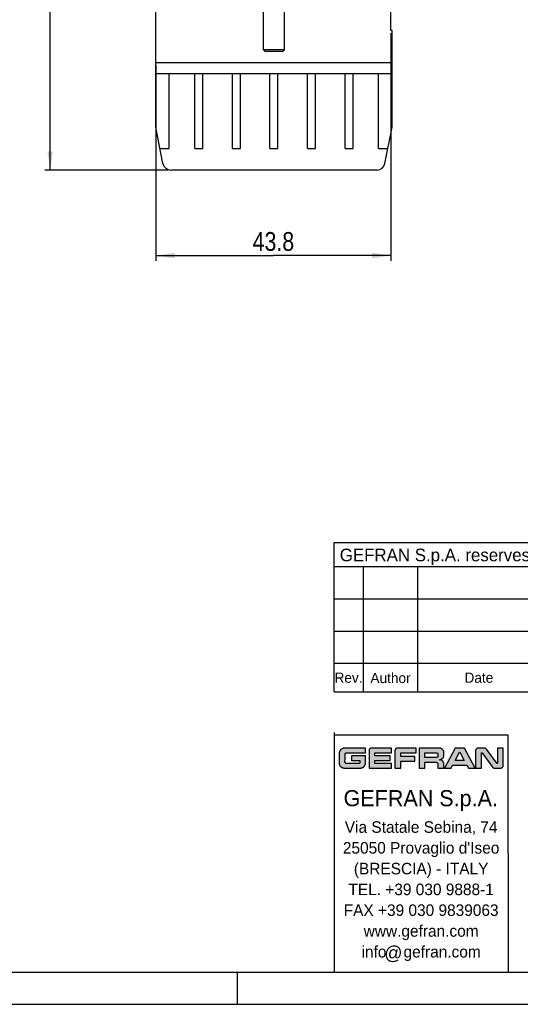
# Model space of a CAD drawing. Header units: millimetres. Extents: x 0 to 420, y 0 to 297.
# Tile 3 of 9: x 169 to 263, y 0 to 183. Entities that reach past the tile are written whole.
import ezdxf

# ---------------------------------------------------------------- set-up
doc = ezdxf.new("R2010")
doc.units = ezdxf.units.MM
doc.header["$LTSCALE"] = 23.1
doc.layers.get('0').update_dxf_attribs({"linetype": 'CONTINUOUS'})
doc.styles.get("Standard").update_dxf_attribs({"font": 'txt', "width": 0.85})
doc.styles.add('TEXTSTYLE_2', font='trium.ttf')
doc.styles.add('TEXTSTYLE_3', font='trium.ttf')
doc.styles.add('TEXTSTYLE_4', font='triumb.ttf')
doc.dimstyles.new('DIMSTYLE_1', dxfattribs={"dimtxt": 3.5, "dimasz": 3.5, "dimexe": 1, "dimexo": 0.5, "dimgap": 0.875, "dimtad": 1, "dimdec": 4, "dimdsep": 46, "dimtxsty": 'STANDARD', "dimblk": '_FILLED', "dimblk1": '_FILLED', "dimblk2": '_FILLED', "dimcen": 0.09, "dimadec": 4, "dimazin": 2, "dimtp": 0.15, "dimtm": 0.15, "dimtfac": 1, "dimtdec": 4, "dimtofl": 0, "dimtmove": 0, "dimatfit": 3, "dimldrblk": '_FILLED', "dimfxl": 1, "dimtolj": 1, "dimarcsym": 0})

# ---------------------------------------------------------------- blocks, each defined once
blk = doc.blocks.new('_FILLED')
at = {"color": 0, "linetype": 'BYBLOCK'}
blk.add_solid([(0, 0), (-1, 0.143), (-1, -0.143)], dxfattribs=at)
blk = doc.blocks.new('*D5')
at = {"color": 2, "linetype": 'CONTINUOUS'}
for p, q in [((238.61, 180.88), (238.61, 138.45)), ((194.81, 174.88), (194.81, 138.45)), ((194.81, 139.45), (216.71, 139.45)), ((238.61, 139.45), (216.71, 139.45))]:
    blk.add_line(p, q, dxfattribs=at)
at = {"color": 2, "linetype": 'CONTINUOUS', "xscale": 3.5, "yscale": 3.5, "zscale": 3.5, "rotation": 180}
blk.add_blockref('_FILLED', (194.81, 139.45), dxfattribs=at)
at = {"color": 2, "linetype": 'CONTINUOUS', "xscale": 3.5, "yscale": 3.5, "zscale": 3.5}
blk.add_blockref('_FILLED', (238.61, 139.45), dxfattribs=at)
at = {"color": 2, "linetype": 'CONTINUOUS', "insert": (216.71, 143.83), "char_height": 3.5, "width": 15, "attachment_point": 2, "line_spacing_factor": 0.9}
blk.add_mtext('43.8', dxfattribs=at)
blk = doc.blocks.new('*D6')
at = {"color": 2, "linetype": 'CONTINUOUS'}
for p, q in [((193.31, 269.88), (174.11, 269.88)), ((175.11, 269.88), (175.11, 212.63)), ((175.11, 155.38), (175.11, 212.63)), ((197.1, 155.38), (174.11, 155.38))]:
    blk.add_line(p, q, dxfattribs=at)
at = {"color": 2, "linetype": 'CONTINUOUS', "xscale": 3.5, "yscale": 3.5, "zscale": 3.5}
for p, rotation in [((175.11, 269.88), 90), ((175.11, 155.38), 270)]:
    blk.add_blockref('_FILLED', p, dxfattribs=dict(at, rotation=rotation))
at = {"color": 2, "linetype": 'CONTINUOUS', "insert": (170.73, 212.63), "char_height": 3.5, "width": 16.875, "attachment_point": 2, "rotation": 90, "line_spacing_factor": 0.9}
blk.add_mtext('114.5', dxfattribs=at)

msp = doc.modelspace()

# ---------------------------------------------------------------- hatches: boundary and pattern name
at = {"linetype": 'CONTINUOUS'}
h = msp.add_hatch(color=2, dxfattribs=at)
h.paths.add_polyline_path([(251.41414, 46.96884), (251.42409, 46.96974), (251.43403, 46.96884), (251.4435, 46.96618), (251.45233, 46.96182), (251.46031, 46.95586), (251.46717, 46.94844), (251.47251, 46.94007), (252.28279, 45.41608), (250.56506, 45.41608), (251.37559, 46.94007), (251.38109, 46.94864), (251.3878, 46.95585), (251.3958, 46.96181), (251.40466, 46.96618)])
h.paths.add_polyline_path([(247.87684, 45.59431), (247.93551, 45.61496), (247.99254, 45.64001), (248.04763, 45.66935), (248.10048, 45.70284), (248.15077, 45.74029), (248.19818, 45.78148), (248.2359, 45.81916), (248.27715, 45.86654), (248.31465, 45.91679), (248.34819, 45.9696), (248.37758, 46.02466), (248.4027, 46.08167), (248.42341, 46.14032), (248.43963, 46.20036), (248.4513, 46.26153), (248.45836, 46.32362), (248.46076, 46.38644), (248.46076, 46.88536), (248.45842, 46.94832), (248.45143, 47.01055), (248.43982, 47.07184), (248.42366, 47.13199), (248.40302, 47.19074), (248.37798, 47.24782), (248.34867, 47.30294), (248.31522, 47.3558), (248.27782, 47.40608), (248.23668, 47.45347), (248.19893, 47.49128), (248.15164, 47.53246), (248.10148, 47.56988), (248.04876, 47.60334), (247.9938, 47.63266), (247.9369, 47.6577), (247.87833, 47.67833), (247.81837, 47.69449), (247.75725, 47.70609), (247.6952, 47.71308), (247.63239, 47.71542), (243.85547, 47.71542), (243.85547, 43.99252), (244.95118, 43.99252), (244.95118, 45.09056), (246.93352, 45.09056), (246.97887, 45.08823), (247.02339, 45.08128), (247.0668, 45.06979), (247.10877, 45.05384), (247.14892, 45.03356), (247.18687, 45.00915), (247.22216, 44.98084), (247.25439, 44.94894), (247.25682, 44.94624), (247.28519, 44.91101), (247.30965, 44.87314), (247.32995, 44.83307), (247.34593, 44.79122), (247.35743, 44.74796), (247.36439, 44.70362), (247.36672, 44.65849), (247.36672, 43.99252), (248.46241, 43.99252), (248.46241, 44.72462), (248.46007, 44.78731), (248.45307, 44.84934), (248.44145, 44.91051), (248.42527, 44.9706), (248.40459, 45.02936), (248.37949, 45.08651), (248.35009, 45.14176), (248.31652, 45.19479), (248.27899, 45.24528), (248.23769, 45.29291), (248.19817, 45.33246), (248.15059, 45.37378), (248.10016, 45.41133), (248.0472, 45.44489), (247.99204, 45.4743), (247.93498, 45.4994), (247.87631, 45.52007), (247.81631, 45.53625), (247.75523, 45.54787), (247.69328, 45.55486), (247.63066, 45.55721), (247.69349, 45.55955), (247.75559, 45.56654), (247.81678, 45.57815)])
h.paths.add_polyline_path([(229.68341, 47.67561), (229.61808, 47.65367), (229.55417, 47.62704), (229.49192, 47.59579), (229.43163, 47.56003), (229.3736, 47.51988), (229.31814, 47.47553), (229.26558, 47.42719), (229.21624, 47.3751), (229.19404, 47.34914), (229.15003, 47.29211), (229.11005, 47.2322), (229.07429, 47.16979), (229.04297, 47.10522), (229.01621, 47.03885), (228.99413, 46.971), (228.97682, 46.90199), (228.96433, 46.83211), (228.9567, 46.76162), (228.95395, 46.69074), (228.95395, 44.96823), (228.95655, 44.89789), (228.964, 44.82866), (228.97622, 44.76069), (228.99317, 44.69413), (229.01476, 44.62916), (229.04092, 44.56598), (229.07155, 44.50481), (229.10656, 44.44588), (229.1458, 44.38945), (229.18914, 44.33577), (229.23637, 44.2851), (229.28729, 44.23771), (229.34168, 44.19386), (229.35597, 44.18334), (229.41427, 44.14428), (229.47534, 44.10931), (229.53889, 44.0786), (229.60463, 44.05232), (229.67226, 44.03057), (229.74151, 44.01348), (229.81213, 44.00112), (229.88386, 43.99356), (229.95649, 43.99086), (232.88251, 43.99086), (232.95313, 43.99346), (233.02301, 44.00092), (233.09195, 44.0132), (233.15976, 44.03024), (233.22619, 44.052), (233.29099, 44.07838), (233.3539, 44.1093), (233.4146, 44.14461), (233.47282, 44.18416), (233.52823, 44.22776), (233.58054, 44.2752), (233.60129, 44.29598), (233.64866, 44.34835), (233.69218, 44.40383), (233.73165, 44.46209), (233.76688, 44.52285), (233.7977, 44.58579), (233.82399, 44.65063), (233.84565, 44.71709), (233.86261, 44.78492), (233.87479, 44.85388), (233.88216, 44.92377), (233.88466, 44.9944), (233.88452, 44.99683), (233.88399, 45.10194), (233.88415, 45.8617), (233.88466, 46.28767), (231.25767, 46.28767), (231.25767, 45.41608), (232.78895, 45.41608), (232.78895, 45.00685), (232.78655, 44.98079), (232.77943, 44.95579), (232.76776, 44.93244), (232.75186, 44.91149), (232.74318, 44.90281), (232.72223, 44.88691), (232.69888, 44.87524), (232.67388, 44.86812), (232.64782, 44.86572), (230.33245, 44.86524), (230.29525, 44.86766), (230.25883, 44.87488), (230.22365, 44.8868), (230.19022, 44.90328), (230.15912, 44.92406), (230.13099, 44.94874), (230.10646, 44.97677), (230.08601, 45.00752), (230.06993, 45.04043), (230.05845, 45.07498), (230.05166, 45.11072), (230.04968, 45.14731), (230.04978, 45.6271), (230.05069, 46.44582), (230.05135, 46.55611), (230.05148, 46.55854), (230.05391, 46.59587), (230.06112, 46.63227), (230.07301, 46.66735), (230.08943, 46.70061), (230.11014, 46.73152), (230.13289, 46.75759), (230.16073, 46.7823), (230.19143, 46.80303), (230.22444, 46.81945), (230.25923, 46.83133), (230.29536, 46.83854), (230.33245, 46.84096), (233.88466, 46.84136), (233.88466, 47.71542), (229.95466, 47.71542), (229.88572, 47.71273), (229.81742, 47.70517), (229.74993, 47.69279)])
h.paths.add_polyline_path([(234.84325, 47.69581), (234.80244, 47.68073), (234.76326, 47.66154), (234.7261, 47.63842), (234.69136, 47.61156), (234.6746, 47.59643), (234.64429, 47.56451), (234.61743, 47.52979), (234.5943, 47.49265), (234.57512, 47.4535), (234.56004, 47.41272), (234.54918, 47.37064), (234.54262, 47.32756), (234.54043, 47.28375), (234.54043, 43.99164), (238.69917, 43.99164), (238.69917, 44.86323), (235.63614, 44.86323), (235.63614, 45.41608), (238.48746, 45.41608), (238.48746, 46.29265), (235.63614, 46.29265), (235.63614, 46.84301), (238.70249, 46.84301), (238.70249, 47.71542), (234.9723, 47.71542), (234.92846, 47.71322), (234.88536, 47.70667)])
h.paths.add_polyline_path([(259.17718, 44.014), (259.22418, 44.03116), (259.26934, 44.05299), (259.31222, 44.07932), (259.35238, 44.10991), (259.38937, 44.14445), (259.41264, 44.17017), (259.44323, 44.21033), (259.46956, 44.25321), (259.4914, 44.29836), (259.50856, 44.34537), (259.52091, 44.39384), (259.52838, 44.44344), (259.53088, 44.49387), (259.53088, 47.71542), (258.43516, 47.71542), (258.43516, 44.92175), (258.43274, 44.90553), (258.42564, 44.89075), (258.41431, 44.87854), (258.41101, 44.87611), (258.39623, 44.86901), (258.38002, 44.86659), (258.36386, 44.86901), (258.35915, 44.87072), (258.34589, 44.87891), (258.33662, 44.89013), (256.39878, 47.52841), (256.37019, 47.56545), (256.3391, 47.59796), (256.30332, 47.62821), (256.26462, 47.65433), (256.22347, 47.67605), (256.18035, 47.69315), (256.13568, 47.70548), (256.08982, 47.71292), (256.04309, 47.71542), (254.88577, 47.71538), (254.83531, 47.71288), (254.78569, 47.70542), (254.7372, 47.69306), (254.69018, 47.6759), (254.64502, 47.65407), (254.60213, 47.62775), (254.56196, 47.59716), (254.53626, 47.57393), (254.50172, 47.53694), (254.47114, 47.4968), (254.44481, 47.45394), (254.42297, 47.40881), (254.40582, 47.36182), (254.39346, 47.31337), (254.386, 47.26378), (254.3835, 47.21335), (254.3835, 43.99168), (255.47921, 43.99168), (255.47921, 46.78535), (255.48163, 46.80157), (255.48873, 46.81635), (255.49115, 46.81964), (255.50335, 46.83097), (255.51813, 46.83808), (255.53435, 46.8405), (255.55023, 46.83809), (255.56498, 46.83099), (255.5774, 46.81958), (255.57848, 46.81821), (257.50897, 44.19082), (257.53627, 44.15288), (257.54332, 44.14434), (257.5755, 44.11033), (257.61109, 44.08006), (257.64965, 44.05387), (257.69075, 44.03203), (257.73396, 44.01476), (257.77891, 44.0022), (257.82526, 43.99447), (257.87272, 43.99168), (259.02866, 43.99168), (259.0791, 43.99418), (259.12871, 44.00164)])
h.paths.add_polyline_path([(239.67042, 47.69637), (239.63014, 47.68172), (239.59143, 47.66308), (239.55465, 47.6406), (239.52019, 47.61447), (239.49636, 47.59292), (239.46685, 47.56115), (239.44073, 47.52669), (239.41825, 47.48992), (239.3996, 47.45122), (239.38496, 47.41094), (239.37441, 47.36942), (239.36804, 47.32694), (239.3659, 47.28375), (239.3659, 43.99168), (240.46161, 43.99168), (240.46161, 45.25423), (243.09049, 45.25423), (243.09049, 46.12581), (240.46161, 46.12581), (240.46161, 46.83885), (243.30752, 46.83885), (243.30752, 47.71542), (239.79763, 47.71542), (239.75443, 47.71329), (239.71195, 47.70692)])
h.paths.add_polyline_path([(247.12398, 45.96956), (247.10025, 45.96654), (247.07619, 45.96553), (244.95118, 45.96553), (244.95118, 46.84048), (247.07623, 46.84048), (247.10029, 46.83947), (247.12403, 46.83645), (247.14734, 46.83144), (247.17013, 46.82448), (247.19226, 46.8156), (247.2136, 46.80484), (247.23401, 46.79228), (247.25333, 46.778), (247.2714, 46.76209), (247.28002, 46.75347), (247.29593, 46.73539), (247.31021, 46.71606), (247.32277, 46.69565), (247.33353, 46.6743), (247.34241, 46.65215), (247.34937, 46.62936), (247.35438, 46.60603), (247.35739, 46.58229), (247.35841, 46.55822), (247.35841, 46.24863), (247.35739, 46.22444), (247.35438, 46.20059), (247.34938, 46.17718), (247.34242, 46.15431), (247.33355, 46.13211), (247.32281, 46.11071), (247.31027, 46.09026), (247.29601, 46.0709), (247.28014, 46.0528), (247.27128, 46.04392), (247.25321, 46.02801), (247.23391, 46.01372), (247.21351, 46.00116), (247.19218, 45.99041), (247.17006, 45.98153), (247.14729, 45.97456)])
h.paths.add_polyline_path([(249.80149, 43.99086), (250.10605, 44.54784), (252.74181, 44.54784), (253.04634, 43.99086), (254.27561, 43.99086), (252.30118, 47.71542), (250.54667, 47.71542), (248.56055, 43.99086)])

# ---------------------------------------------------------------- linework, layer by layer
at = {"color": 7, "linetype": 'CONTINUOUS'}
for p, q in [((194.81135, 163.38449), (194.81135, 260.38449)), ((238.61135, 181.38449), (238.61135, 225.38449)), ((214.86135, 177.78449), (214.86135, 202.08449)), ((218.76135, 177.78449), (218.76135, 202.08449)), ((238.81135, 181.38449), (238.61135, 181.38449)), ((238.81135, 163.38449), (238.81135, 181.38449)), ((218.76135, 177.78449), (214.86135, 177.78449)), ((215.16139, 177.48453), (214.8614, 177.78454)), ((218.46135, 177.48449), (215.16135, 177.48449)), ((218.46131, 177.48453), (218.76131, 177.78454)), ((194.81135, 175.38449), (238.81135, 175.38449)), ((194.81135, 173.38449), (238.81135, 173.38449)), ((197.31135, 159.38449), (197.31135, 173.38449)), ((202.06135, 159.38449), (202.06135, 173.38449)), ((203.56135, 159.38449), (203.56135, 173.38449)), ((209.06135, 159.38449), (209.06135, 173.38449)), ((210.56135, 159.38449), (210.56135, 173.38449)), ((216.06135, 159.38449), (216.06135, 173.38449)), ((217.56135, 159.38449), (217.56135, 173.38449)), ((223.06135, 159.38449), (223.06135, 173.38449)), ((224.56135, 159.38449), (224.56135, 173.38449)), ((230.06135, 159.38449), (230.06135, 173.38449)), ((231.56135, 159.38449), (231.56135, 173.38449)), ((236.31135, 159.38449), (236.31135, 173.38449)), ((196.13046, 156.59828), (194.81135, 163.38449)), ((237.49225, 156.59828), (238.81135, 163.38449)), ((195.58888, 159.38449), (197.31135, 159.38449)), ((202.06135, 159.38449), (203.56135, 159.38449)), ((209.06135, 159.38449), (210.56135, 159.38449)), ((216.06135, 159.38449), (217.56135, 159.38449)), ((223.06135, 159.38449), (224.56135, 159.38449)), ((230.06135, 159.38449), (231.56135, 159.38449)), ((236.31135, 159.38449), (238.03383, 159.38449)), ((236.01981, 155.38449), (197.6029, 155.38449)), ((228.00618, 58.19553), (414.00002, 58.19112)), ((228.00392, 50.19804), (260.3902, 50.19804)), ((228.00946, 50.6532), (228.00946, 6.0409)), ((260.3902, 50.19804), (260.42219, 6.07658)), ((18, 6), (414, 6)), ((210, 0), (210, 6))]:
    msp.add_line(p, q, dxfattribs=at)
at = {"color": 2, "linetype": 'CONTINUOUS'}
for p, q in [((228.00618, 86.01578), (414.00618, 86.01578)), ((228.00618, 58.19553), (228.00618, 86.01578)), ((228.00618, 81.52126), (414.00618, 81.52126)), ((233.52784, 58.19553), (233.52784, 81.52126)), ((243.6512, 58.19553), (243.6512, 81.52126)), ((228.00618, 75.51664), (321.00618, 75.51664)), ((228.00618, 69.51202), (321.00618, 69.51202)), ((228.00618, 63.5074), (321.00618, 63.5074)), ((229.74993, 47.69279), (229.68341, 47.67561)), ((229.81742, 47.70517), (229.74993, 47.69279)), ((229.88572, 47.71273), (229.81742, 47.70517)), ((229.95466, 47.71542), (229.88572, 47.71273)), ((233.88466, 47.71542), (229.95466, 47.71542)), ((233.88466, 46.84136), (233.88466, 47.71542)), ((234.80244, 47.68073), (234.76326, 47.66154)), ((234.84325, 47.69581), (234.80244, 47.68073)), ((234.88536, 47.70667), (234.84325, 47.69581)), ((234.92846, 47.71322), (234.88536, 47.70667)), ((234.9723, 47.71542), (234.92846, 47.71322)), ((238.70249, 47.71542), (234.9723, 47.71542)), ((238.70249, 46.84301), (238.70249, 47.71542)), ((239.63014, 47.68172), (239.59143, 47.66308)), ((239.67042, 47.69637), (239.63014, 47.68172)), ((239.71195, 47.70692), (239.67042, 47.69637)), ((239.75443, 47.71329), (239.71195, 47.70692)), ((239.79763, 47.71542), (239.75443, 47.71329)), ((243.30752, 47.71542), (239.79763, 47.71542)), ((243.30752, 46.83885), (243.30752, 47.71542)), ((247.63239, 47.71542), (243.85547, 47.71542)), ((243.85547, 47.71542), (243.85547, 43.99252)), ((247.6952, 47.71308), (247.63239, 47.71542)), ((247.75725, 47.70609), (247.6952, 47.71308)), ((247.81837, 47.69449), (247.75725, 47.70609)), ((247.87833, 47.67833), (247.81837, 47.69449)), ((250.54667, 47.71542), (248.56055, 43.99086)), ((252.30118, 47.71542), (250.54667, 47.71542)), ((254.27561, 43.99086), (252.30118, 47.71542)), ((254.7372, 47.69306), (254.69018, 47.6759)), ((254.78569, 47.70542), (254.7372, 47.69306)), ((254.83531, 47.71288), (254.78569, 47.70542)), ((254.88577, 47.71538), (254.83531, 47.71288)), ((256.04309, 47.71542), (254.88577, 47.71538)), ((256.08982, 47.71292), (256.04309, 47.71542)), ((256.13568, 47.70548), (256.08982, 47.71292)), ((256.18035, 47.69315), (256.13568, 47.70548)), ((256.22347, 47.67605), (256.18035, 47.69315)), ((259.53088, 47.71542), (258.43516, 47.71542)), ((258.43516, 47.71542), (258.43516, 44.92175)), ((259.53088, 44.49387), (259.53088, 47.71542)), ((228.9567, 46.76162), (228.95395, 46.69074)), ((228.95395, 46.69074), (228.95395, 44.96823)), ((228.96433, 46.83211), (228.9567, 46.76162)), ((228.97682, 46.90199), (228.96433, 46.83211)), ((228.99413, 46.971), (228.97682, 46.90199)), ((229.01621, 47.03885), (228.99413, 46.971)), ((229.04297, 47.10522), (229.01621, 47.03885)), ((229.07429, 47.16979), (229.04297, 47.10522)), ((229.11005, 47.2322), (229.07429, 47.16979)), ((229.15003, 47.29211), (229.11005, 47.2322)), ((229.19404, 47.34914), (229.15003, 47.29211)), ((229.21624, 47.3751), (229.19404, 47.34914)), ((229.26558, 47.42719), (229.21624, 47.3751)), ((229.31814, 47.47553), (229.26558, 47.42719)), ((229.3736, 47.51988), (229.31814, 47.47553)), ((229.43163, 47.56003), (229.3736, 47.51988)), ((229.49192, 47.59579), (229.43163, 47.56003)), ((229.55417, 47.62704), (229.49192, 47.59579)), ((229.61808, 47.65367), (229.55417, 47.62704)), ((229.68341, 47.67561), (229.61808, 47.65367)), ((230.04978, 45.6271), (230.05069, 46.44582)), ((230.05069, 46.44582), (230.05135, 46.55611)), ((230.05135, 46.55611), (230.05148, 46.55854)), ((230.05148, 46.55854), (230.05391, 46.59587)), ((230.05391, 46.59587), (230.06112, 46.63227)), ((230.06112, 46.63227), (230.07301, 46.66735)), ((230.07301, 46.66735), (230.08943, 46.70061)), ((230.08943, 46.70061), (230.11014, 46.73152)), ((230.11014, 46.73152), (230.13289, 46.75759)), ((230.13289, 46.75759), (230.16073, 46.7823)), ((230.16073, 46.7823), (230.19143, 46.80303)), ((230.19143, 46.80303), (230.22444, 46.81945)), ((230.22444, 46.81945), (230.25923, 46.83133)), ((230.25923, 46.83133), (230.29536, 46.83854)), ((230.29536, 46.83854), (230.33245, 46.84096)), ((230.33245, 46.84096), (233.88466, 46.84136)), ((233.88466, 46.28767), (231.25767, 46.28767)), ((231.25767, 46.28767), (231.25767, 45.41608)), ((233.88399, 45.10194), (233.88415, 45.8617)), ((233.88415, 45.8617), (233.88466, 46.28767)), ((234.54262, 47.32756), (234.54043, 47.28375)), ((234.54043, 47.28375), (234.54043, 43.99164)), ((234.54918, 47.37064), (234.54262, 47.32756)), ((234.56004, 47.41272), (234.54918, 47.37064)), ((234.57512, 47.4535), (234.56004, 47.41272)), ((234.5943, 47.49265), (234.57512, 47.4535)), ((234.61743, 47.52979), (234.5943, 47.49265)), ((234.64429, 47.56451), (234.61743, 47.52979)), ((234.6746, 47.59643), (234.64429, 47.56451)), ((234.69136, 47.61156), (234.6746, 47.59643)), ((234.7261, 47.63842), (234.69136, 47.61156)), ((234.76326, 47.66154), (234.7261, 47.63842)), ((235.63614, 46.84301), (238.70249, 46.84301)), ((235.63614, 46.29265), (235.63614, 46.84301)), ((238.48746, 46.29265), (235.63614, 46.29265)), ((238.48746, 45.41608), (238.48746, 46.29265)), ((239.36804, 47.32694), (239.3659, 47.28375)), ((239.3659, 47.28375), (239.3659, 43.99168)), ((239.37441, 47.36942), (239.36804, 47.32694)), ((239.38496, 47.41094), (239.37441, 47.36942)), ((239.3996, 47.45122), (239.38496, 47.41094)), ((239.41825, 47.48992), (239.3996, 47.45122)), ((239.44073, 47.52669), (239.41825, 47.48992)), ((239.46685, 47.56115), (239.44073, 47.52669)), ((239.49636, 47.59292), (239.46685, 47.56115)), ((239.52019, 47.61447), (239.49636, 47.59292)), ((239.55465, 47.6406), (239.52019, 47.61447)), ((239.59143, 47.66308), (239.55465, 47.6406)), ((240.46161, 46.83885), (243.30752, 46.83885)), ((240.46161, 46.12581), (240.46161, 46.83885)), ((243.09049, 46.12581), (240.46161, 46.12581)), ((243.09049, 45.25423), (243.09049, 46.12581)), ((244.95118, 46.84048), (247.07623, 46.84048)), ((244.95118, 45.96553), (244.95118, 46.84048)), ((247.07619, 45.96553), (244.95118, 45.96553)), ((247.10025, 45.96654), (247.07619, 45.96553)), ((247.07623, 46.84048), (247.10029, 46.83947)), ((247.12398, 45.96956), (247.10025, 45.96654)), ((247.10029, 46.83947), (247.12403, 46.83645)), ((247.14729, 45.97456), (247.12398, 45.96956)), ((247.12403, 46.83645), (247.14734, 46.83144)), ((247.17006, 45.98153), (247.14729, 45.97456)), ((247.14734, 46.83144), (247.17013, 46.82448)), ((247.19218, 45.99041), (247.17006, 45.98153)), ((247.17013, 46.82448), (247.19226, 46.8156)), ((247.21351, 46.00116), (247.19218, 45.99041)), ((247.19226, 46.8156), (247.2136, 46.80484)), ((247.23391, 46.01372), (247.21351, 46.00116)), ((247.2136, 46.80484), (247.23401, 46.79228)), ((247.25321, 46.02801), (247.23391, 46.01372)), ((247.23401, 46.79228), (247.25333, 46.778)), ((247.27128, 46.04392), (247.25321, 46.02801)), ((247.25333, 46.778), (247.2714, 46.76209)), ((247.28014, 46.0528), (247.27128, 46.04392)), ((247.2714, 46.76209), (247.28002, 46.75347)), ((247.28002, 46.75347), (247.29593, 46.73539)), ((247.29601, 46.0709), (247.28014, 46.0528)), ((247.29593, 46.73539), (247.31021, 46.71606)), ((247.31027, 46.09026), (247.29601, 46.0709)), ((247.31021, 46.71606), (247.32277, 46.69565)), ((247.32281, 46.11071), (247.31027, 46.09026)), ((247.32277, 46.69565), (247.33353, 46.6743)), ((247.33355, 46.13211), (247.32281, 46.11071)), ((247.33353, 46.6743), (247.34241, 46.65215)), ((247.34242, 46.15431), (247.33355, 46.13211)), ((247.34241, 46.65215), (247.34937, 46.62936)), ((247.34938, 46.17718), (247.34242, 46.15431)), ((247.34937, 46.62936), (247.35438, 46.60603)), ((247.35438, 46.20059), (247.34938, 46.17718)), ((247.35438, 46.60603), (247.35739, 46.58229)), ((247.35739, 46.22444), (247.35438, 46.20059)), ((247.35739, 46.58229), (247.35841, 46.55822)), ((247.35841, 46.24863), (247.35739, 46.22444)), ((247.35841, 46.55822), (247.35841, 46.24863)), ((247.9369, 47.6577), (247.87833, 47.67833)), ((247.9938, 47.63266), (247.9369, 47.6577)), ((248.04876, 47.60334), (247.9938, 47.63266)), ((248.10148, 47.56988), (248.04876, 47.60334)), ((248.15164, 47.53246), (248.10148, 47.56988)), ((248.19893, 47.49128), (248.15164, 47.53246)), ((248.23668, 47.45347), (248.19893, 47.49128)), ((248.2359, 45.81916), (248.27715, 45.86654)), ((248.27782, 47.40608), (248.23668, 47.45347)), ((248.27715, 45.86654), (248.31465, 45.91679)), ((248.31522, 47.3558), (248.27782, 47.40608)), ((248.31465, 45.91679), (248.34819, 45.9696)), ((248.34867, 47.30294), (248.31522, 47.3558)), ((248.34819, 45.9696), (248.37758, 46.02466)), ((248.37798, 47.24782), (248.34867, 47.30294)), ((248.37758, 46.02466), (248.4027, 46.08167)), ((248.40302, 47.19074), (248.37798, 47.24782)), ((248.4027, 46.08167), (248.42341, 46.14032)), ((248.42366, 47.13199), (248.40302, 47.19074)), ((248.42341, 46.14032), (248.43963, 46.20036)), ((248.43982, 47.07184), (248.42366, 47.13199)), ((248.43963, 46.20036), (248.4513, 46.26153)), ((248.45143, 47.01055), (248.43982, 47.07184)), ((248.4513, 46.26153), (248.45836, 46.32362)), ((248.45842, 46.94832), (248.45143, 47.01055)), ((248.45836, 46.32362), (248.46076, 46.38644)), ((248.46076, 46.88536), (248.45842, 46.94832)), ((248.46076, 46.38644), (248.46076, 46.88536)), ((250.56506, 45.41608), (251.37559, 46.94007)), ((251.37559, 46.94007), (251.38109, 46.94864)), ((251.38109, 46.94864), (251.3878, 46.95585)), ((251.3878, 46.95585), (251.3958, 46.96181)), ((251.3958, 46.96181), (251.40466, 46.96618)), ((251.40466, 46.96618), (251.41414, 46.96884)), ((251.41414, 46.96884), (251.42409, 46.96974)), ((251.42409, 46.96974), (251.43403, 46.96884)), ((251.43403, 46.96884), (251.4435, 46.96618)), ((251.4435, 46.96618), (251.45233, 46.96182)), ((251.45233, 46.96182), (251.46031, 46.95586)), ((251.46031, 46.95586), (251.46717, 46.94844)), ((251.46717, 46.94844), (251.47251, 46.94007)), ((251.47251, 46.94007), (252.28279, 45.41608)), ((254.386, 47.26378), (254.3835, 47.21335)), ((254.3835, 47.21335), (254.3835, 43.99168)), ((254.39346, 47.31337), (254.386, 47.26378)), ((254.40582, 47.36182), (254.39346, 47.31337)), ((254.42297, 47.40881), (254.40582, 47.36182)), ((254.44481, 47.45394), (254.42297, 47.40881)), ((254.47114, 47.4968), (254.44481, 47.45394)), ((254.50172, 47.53694), (254.47114, 47.4968)), ((254.53626, 47.57393), (254.50172, 47.53694)), ((254.56196, 47.59716), (254.53626, 47.57393)), ((254.60213, 47.62775), (254.56196, 47.59716)), ((254.64502, 47.65407), (254.60213, 47.62775)), ((254.69018, 47.6759), (254.64502, 47.65407)), ((255.47921, 46.78535), (255.48163, 46.80157)), ((255.47921, 43.99168), (255.47921, 46.78535)), ((255.48163, 46.80157), (255.48873, 46.81635)), ((255.48873, 46.81635), (255.49115, 46.81964)), ((255.49115, 46.81964), (255.50335, 46.83097)), ((255.50335, 46.83097), (255.51813, 46.83808)), ((255.51813, 46.83808), (255.53435, 46.8405)), ((255.53435, 46.8405), (255.55023, 46.83809)), ((255.55023, 46.83809), (255.56498, 46.83099)), ((255.56498, 46.83099), (255.5774, 46.81958)), ((255.5774, 46.81958), (255.57848, 46.81821)), ((255.57848, 46.81821), (257.50897, 44.19082)), ((256.26462, 47.65433), (256.22347, 47.67605)), ((256.30332, 47.62821), (256.26462, 47.65433)), ((256.3391, 47.59796), (256.30332, 47.62821)), ((256.37019, 47.56545), (256.3391, 47.59796)), ((256.39878, 47.52841), (256.37019, 47.56545)), ((258.33662, 44.89013), (256.39878, 47.52841)), ((228.95395, 44.96823), (228.95655, 44.89789)), ((228.95655, 44.89789), (228.964, 44.82866)), ((228.964, 44.82866), (228.97622, 44.76069)), ((228.97622, 44.76069), (228.99317, 44.69413)), ((228.99317, 44.69413), (229.01476, 44.62916)), ((229.01476, 44.62916), (229.04092, 44.56598)), ((229.04092, 44.56598), (229.07155, 44.50481)), ((229.07155, 44.50481), (229.10656, 44.44588)), ((229.10656, 44.44588), (229.1458, 44.38945)), ((229.1458, 44.38945), (229.18914, 44.33577)), ((229.18914, 44.33577), (229.23637, 44.2851)), ((229.23637, 44.2851), (229.28729, 44.23771)), ((229.28729, 44.23771), (229.34168, 44.19386)), ((229.34168, 44.19386), (229.35597, 44.18334)), ((229.35597, 44.18334), (229.41427, 44.14428)), ((229.41427, 44.14428), (229.47534, 44.10931)), ((229.47534, 44.10931), (229.53889, 44.0786)), ((229.53889, 44.0786), (229.60463, 44.05232)), ((229.60463, 44.05232), (229.67226, 44.03057)), ((229.67226, 44.03057), (229.74151, 44.01348)), ((229.74151, 44.01348), (229.81213, 44.00112)), ((230.04968, 45.14731), (230.04978, 45.6271)), ((230.05166, 45.11072), (230.04968, 45.14731)), ((230.05845, 45.07498), (230.05166, 45.11072)), ((230.06993, 45.04043), (230.05845, 45.07498)), ((230.08601, 45.00752), (230.06993, 45.04043)), ((230.10646, 44.97677), (230.08601, 45.00752)), ((230.13099, 44.94874), (230.10646, 44.97677)), ((230.15912, 44.92406), (230.13099, 44.94874)), ((230.19022, 44.90328), (230.15912, 44.92406)), ((230.22365, 44.8868), (230.19022, 44.90328)), ((230.25883, 44.87488), (230.22365, 44.8868)), ((230.29525, 44.86766), (230.25883, 44.87488)), ((230.33245, 44.86524), (230.29525, 44.86766)), ((232.64782, 44.86572), (230.33245, 44.86524)), ((231.25767, 45.41608), (232.78895, 45.41608)), ((232.67388, 44.86812), (232.64782, 44.86572)), ((232.69888, 44.87524), (232.67388, 44.86812)), ((232.72223, 44.88691), (232.69888, 44.87524)), ((232.74318, 44.90281), (232.72223, 44.88691)), ((232.75186, 44.91149), (232.74318, 44.90281)), ((232.76776, 44.93244), (232.75186, 44.91149)), ((232.77943, 44.95579), (232.76776, 44.93244)), ((232.78655, 44.98079), (232.77943, 44.95579)), ((232.78895, 45.00685), (232.78655, 44.98079)), ((232.78895, 45.41608), (232.78895, 45.00685)), ((233.02301, 44.00092), (233.09195, 44.0132)), ((233.09195, 44.0132), (233.15976, 44.03024)), ((233.15976, 44.03024), (233.22619, 44.052)), ((233.22619, 44.052), (233.29099, 44.07838)), ((233.29099, 44.07838), (233.3539, 44.1093)), ((233.3539, 44.1093), (233.4146, 44.14461)), ((233.4146, 44.14461), (233.47282, 44.18416)), ((233.47282, 44.18416), (233.52823, 44.22776)), ((233.52823, 44.22776), (233.58054, 44.2752)), ((233.58054, 44.2752), (233.60129, 44.29598)), ((233.60129, 44.29598), (233.64866, 44.34835)), ((233.64866, 44.34835), (233.69218, 44.40383)), ((233.69218, 44.40383), (233.73165, 44.46209)), ((233.73165, 44.46209), (233.76688, 44.52285)), ((233.76688, 44.52285), (233.7977, 44.58579)), ((233.7977, 44.58579), (233.82399, 44.65063)), ((233.82399, 44.65063), (233.84565, 44.71709)), ((233.84565, 44.71709), (233.86261, 44.78492)), ((233.86261, 44.78492), (233.87479, 44.85388)), ((233.87479, 44.85388), (233.88216, 44.92377)), ((233.88216, 44.92377), (233.88466, 44.9944)), ((233.88452, 44.99683), (233.88399, 45.10194)), ((233.88466, 44.9944), (233.88452, 44.99683)), ((235.63614, 45.41608), (238.48746, 45.41608)), ((235.63614, 44.86323), (235.63614, 45.41608)), ((238.69917, 44.86323), (235.63614, 44.86323)), ((238.69917, 43.99164), (238.69917, 44.86323)), ((240.46161, 45.25423), (243.09049, 45.25423)), ((240.46161, 43.99168), (240.46161, 45.25423)), ((244.95118, 45.09056), (246.93352, 45.09056)), ((244.95118, 43.99252), (244.95118, 45.09056)), ((246.93352, 45.09056), (246.97887, 45.08823)), ((246.97887, 45.08823), (247.02339, 45.08128)), ((247.02339, 45.08128), (247.0668, 45.06979)), ((247.0668, 45.06979), (247.10877, 45.05384)), ((247.10877, 45.05384), (247.14892, 45.03356)), ((247.14892, 45.03356), (247.18687, 45.00915)), ((247.18687, 45.00915), (247.22216, 44.98084)), ((247.22216, 44.98084), (247.25439, 44.94894)), ((247.25439, 44.94894), (247.25682, 44.94624)), ((247.25682, 44.94624), (247.28519, 44.91101)), ((247.28519, 44.91101), (247.30965, 44.87314)), ((247.30965, 44.87314), (247.32995, 44.83307)), ((247.32995, 44.83307), (247.34593, 44.79122)), ((247.34593, 44.79122), (247.35743, 44.74796)), ((247.35743, 44.74796), (247.36439, 44.70362)), ((247.36439, 44.70362), (247.36672, 44.65849)), ((247.36672, 44.65849), (247.36672, 43.99252)), ((247.63066, 45.55721), (247.69349, 45.55955)), ((247.69328, 45.55486), (247.63066, 45.55721)), ((247.75523, 45.54787), (247.69328, 45.55486)), ((247.69349, 45.55955), (247.75559, 45.56654)), ((247.81631, 45.53625), (247.75523, 45.54787)), ((247.75559, 45.56654), (247.81678, 45.57815)), ((247.87631, 45.52007), (247.81631, 45.53625)), ((247.81678, 45.57815), (247.87684, 45.59431)), ((247.93498, 45.4994), (247.87631, 45.52007)), ((247.87684, 45.59431), (247.93551, 45.61496)), ((247.99204, 45.4743), (247.93498, 45.4994)), ((247.93551, 45.61496), (247.99254, 45.64001)), ((248.0472, 45.44489), (247.99204, 45.4743)), ((247.99254, 45.64001), (248.04763, 45.66935)), ((248.10016, 45.41133), (248.0472, 45.44489)), ((248.04763, 45.66935), (248.10048, 45.70284)), ((248.15059, 45.37378), (248.10016, 45.41133)), ((248.10048, 45.70284), (248.15077, 45.74029)), ((248.19817, 45.33246), (248.15059, 45.37378)), ((248.15077, 45.74029), (248.19818, 45.78148)), ((248.23769, 45.29291), (248.19817, 45.33246)), ((248.19818, 45.78148), (248.2359, 45.81916)), ((248.27899, 45.24528), (248.23769, 45.29291)), ((248.31652, 45.19479), (248.27899, 45.24528)), ((248.35009, 45.14176), (248.31652, 45.19479)), ((248.37949, 45.08651), (248.35009, 45.14176)), ((248.40459, 45.02936), (248.37949, 45.08651)), ((248.42527, 44.9706), (248.40459, 45.02936)), ((248.44145, 44.91051), (248.42527, 44.9706)), ((248.45307, 44.84934), (248.44145, 44.91051)), ((248.46007, 44.78731), (248.45307, 44.84934)), ((248.46241, 44.72462), (248.46007, 44.78731)), ((248.46241, 43.99252), (248.46241, 44.72462)), ((249.80149, 43.99086), (250.10605, 44.54784)), ((250.10605, 44.54784), (252.74181, 44.54784)), ((252.28279, 45.41608), (250.56506, 45.41608)), ((252.74181, 44.54784), (253.04634, 43.99086)), ((257.50897, 44.19082), (257.53627, 44.15288)), ((257.53627, 44.15288), (257.54332, 44.14434)), ((257.54332, 44.14434), (257.5755, 44.11033)), ((257.5755, 44.11033), (257.61109, 44.08006)), ((257.61109, 44.08006), (257.64965, 44.05387)), ((257.64965, 44.05387), (257.69075, 44.03203)), ((257.69075, 44.03203), (257.73396, 44.01476)), ((257.73396, 44.01476), (257.77891, 44.0022)), ((258.34589, 44.87891), (258.33662, 44.89013)), ((258.35915, 44.87072), (258.34589, 44.87891)), ((258.36386, 44.86901), (258.35915, 44.87072)), ((258.38002, 44.86659), (258.36386, 44.86901)), ((258.39623, 44.86901), (258.38002, 44.86659)), ((258.41101, 44.87611), (258.39623, 44.86901)), ((258.41431, 44.87854), (258.41101, 44.87611)), ((258.42564, 44.89075), (258.41431, 44.87854)), ((258.43274, 44.90553), (258.42564, 44.89075)), ((258.43516, 44.92175), (258.43274, 44.90553)), ((259.12871, 44.00164), (259.17718, 44.014)), ((259.17718, 44.014), (259.22418, 44.03116)), ((259.22418, 44.03116), (259.26934, 44.05299)), ((259.26934, 44.05299), (259.31222, 44.07932)), ((259.31222, 44.07932), (259.35238, 44.10991)), ((259.35238, 44.10991), (259.38937, 44.14445)), ((259.38937, 44.14445), (259.41264, 44.17017)), ((259.41264, 44.17017), (259.44323, 44.21033)), ((259.44323, 44.21033), (259.46956, 44.25321)), ((259.46956, 44.25321), (259.4914, 44.29836)), ((259.4914, 44.29836), (259.50856, 44.34537)), ((259.50856, 44.34537), (259.52091, 44.39384)), ((259.52091, 44.39384), (259.52838, 44.44344)), ((259.52838, 44.44344), (259.53088, 44.49387)), ((229.81213, 44.00112), (229.88386, 43.99356)), ((229.88386, 43.99356), (229.95649, 43.99086)), ((229.95649, 43.99086), (232.88251, 43.99086)), ((232.88251, 43.99086), (232.95313, 43.99346)), ((232.95313, 43.99346), (233.02301, 44.00092)), ((234.54043, 43.99164), (238.69917, 43.99164)), ((239.3659, 43.99168), (240.46161, 43.99168)), ((243.85547, 43.99252), (244.95118, 43.99252)), ((247.36672, 43.99252), (248.46241, 43.99252)), ((248.56055, 43.99086), (249.80149, 43.99086)), ((253.04634, 43.99086), (254.27561, 43.99086)), ((254.3835, 43.99168), (255.47921, 43.99168)), ((257.77891, 44.0022), (257.82526, 43.99447)), ((257.82526, 43.99447), (257.87272, 43.99168)), ((257.87272, 43.99168), (259.02866, 43.99168)), ((259.02866, 43.99168), (259.0791, 43.99418)), ((259.0791, 43.99418), (259.12871, 44.00164)), ((0, 0), (420, 0))]:
    msp.add_line(p, q, dxfattribs=at)
at = {"color": 7, "linetype": 'CONTINUOUS'}
for centre, start, end in [((197.6029, 156.88449), 191, 270), ((236.01981, 156.88449), 270, 349)]:
    msp.add_arc(centre, 1.5, start, end, dxfattribs=at)

# ---------------------------------------------------------------- texts
at = {"color": 2, "linetype": 'CONTINUOUS'}
for s, insert, char_height, width, attachment_point, line_spacing_factor, style in [('GEFRAN S.p.A. reserves in terms of law, the property in the following drawing: no copy to third parties without authorization', (229.0759, 84.86435), 2.35, 182.6385185, 1, 0.9, 'TEXTSTYLE_2'), ('Rev.', (228.09247, 61.78053), 1.9, 5.4537037, 1, 0.9, 'TEXTSTYLE_2'), ('Author', (234.79082, 61.72716), 1.9, 7.9237037, 1, 0.9, 'TEXTSTYLE_2'), ('Date', (252.3145, 61.79175), 1.9, 5.5944444, 1, 0.9, 'TEXTSTYLE_2'), ('GEFRAN S.p.A.', (244.16528, 39.89484), 3, 31.1444444, 2, 0.9, 'TEXTSTYLE_4'), ("Via Statale Sebina, 74\\P25050 Provaglio d'Iseo\\P(BRESCIA) - ITALY\\PTEL. +39 030 9888-1\\PFAX +39 030 9839063\\Pwww.gefran.com\\Pinfo    gefran.com", (244.23637, 34.09246), 2.15, 31.182963, 2, 1.08, 'TEXTSTYLE_3'), ('@', (237.3693, 10.8474), 2.5, 3.4537037, 1, 0.9, 'TEXTSTYLE_2')]:
    msp.add_mtext(s, dxfattribs=dict(at, insert=insert, char_height=char_height, width=width, attachment_point=attachment_point, line_spacing_factor=line_spacing_factor, style=style))

# ---------------------------------------------------------------- dimensions: what is measured, and where the dimension line sits
dim = msp.add_linear_dim(base=(175.1071, 155.38449), p1=(193.81135, 269.88449), p2=(197.6029, 155.38449), angle=270, dimstyle='DIMSTYLE_1', dxfattribs=at)
dim.commit()
dim.dimension.update_dxf_attribs({"geometry": '*D6', "text_midpoint": (175.1071, 212.13449), "dimtype": 160})
dim = msp.add_linear_dim(base=(238.61135, 139.45233), p1=(194.81135, 175.38449), p2=(238.61135, 181.38449), dimstyle='DIMSTYLE_1', dxfattribs=at)
dim.commit()
dim.dimension.update_dxf_attribs({"geometry": '*D5', "text_midpoint": (216.21135, 139.45233), "dimtype": 160})

doc.saveas('drawing.dxf')
